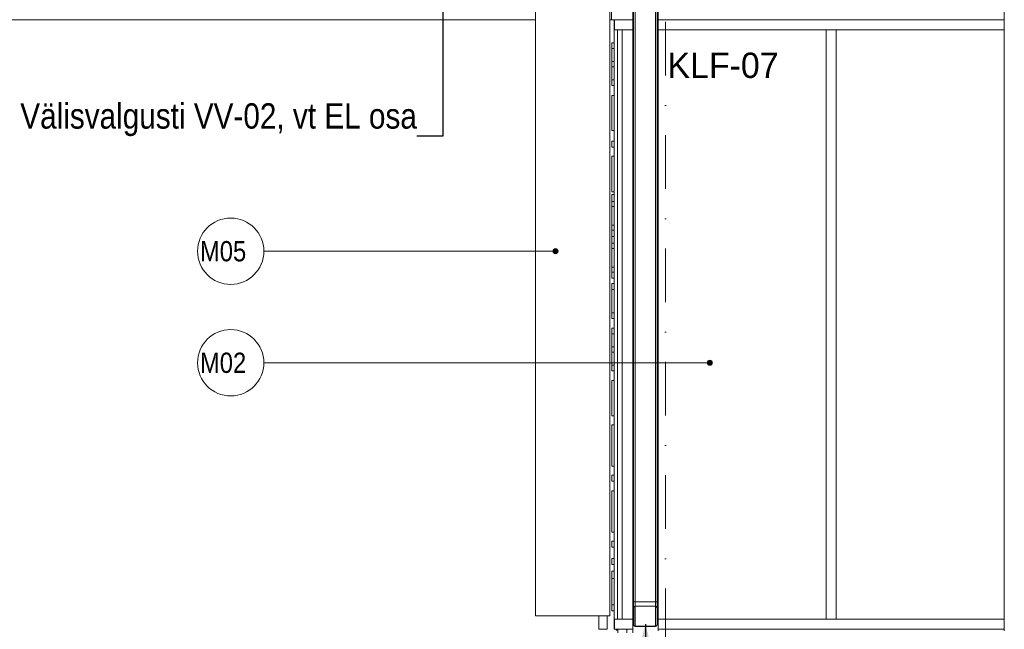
# Model space of a CAD drawing. Header units: millimetres. Extents: x -65 to 293624, y -1905 to 31061.
# Tile 61 of 256: x 40361 to 46191, y 12361 to 15966. Entities that reach past the tile are written whole.
import ezdxf
from ezdxf.enums import TextEntityAlignment as Align

# ---------------------------------------------------------------- set-up
doc = ezdxf.new("R2010")
doc.units = ezdxf.units.MM
doc.header["$MEASUREMENT"] = 0
doc.linetypes.add('Punkt katkend', pattern=[670.277762, 317.5, -176.388889, 0, -176.388874])
for name, color, linetype in [('00 Silt sein.AR', 7, 'Continuous'), ('00 Tekst.AR', 7, 'Continuous'), ('00 Teljed.AR', 7, 'Continuous'), ('1140 Välised nimetähed.AS', 7, 'Continuous'), ('1232 Välisseinad.AR', 7, 'Continuous'), ('1243 Välisuksed.AR', 7, 'Continuous'), ('1245 Klaasfassaadid.AR', 7, 'Continuous'), ('1247 Lamellid.AR', 7, 'Continuous'), ('1248 Vihmaveetorud.AR', 7, 'Continuous'), ('1253 Terrassipostid.AR', 7, 'Continuous'), ('1264 Katusevarustus.AR', 7, 'Continuous')]:
    doc.layers.add(name, color=color, linetype=linetype)
doc.styles.add('GENERATED_STYLE_4', font='txt', dxfattribs={"width": 0.84})
doc.styles.add('GENERATED_STYLE_6', font='txt')
doc.dimstyles.new('GENERATED_STYLE__1', dxfattribs={"dimtxt": 0.18, "dimasz": 91.2, "dimexe": 0.18, "dimexo": 0.0625, "dimgap": 0, "dimtad": 0, "dimtih": 1, "dimtoh": 1, "dimdec": 4, "dimzin": 0, "dimdsep": 46, "dimcen": 0.09, "dimadec": 0, "dimazin": 0, "dimtfac": 1, "dimtdec": 4, "dimtmove": 0, "dimatfit": 3, "dimldrblk": 'ARROWHEAD_5', "dimfxl": 0, "dimtolj": 1, "dimtzin": 0, "dimarcsym": 0})

# ---------------------------------------------------------------- blocks, each defined once
blk = doc.blocks.new('Section Element_12_2', base_point=(-38239, 12361.4))
at = {"layer": '1253 Terrassipostid.AR', "color": 7, "linetype": 'Continuous', "lineweight": 13}
blk.add_line((46190.6, 20590.1), (46190.6, 12351.4), dxfattribs=at)
blk = doc.blocks.new('Section Element_38_2', base_point=(-38239.037019, 12361.429))
at = {"layer": '1247 Lamellid.AR', "color": 7, "linetype": 'Continuous', "lineweight": 13}
for p, q in [((43415.593649, 19686.429), (43855.593649, 19686.429)), ((43415.593649, 12441.429), (43415.593649, 19686.429)), ((43855.593649, 12441.429), (43855.593649, 19686.429)), ((43415.593649, 12441.429), (43855.593649, 12441.429))]:
    blk.add_line(p, q, dxfattribs=at)
blk = doc.blocks.new('Section Element_39_2', base_point=(-38239, 12361.4))
at = {"layer": '1253 Terrassipostid.AR', "color": 7, "linetype": 'Continuous', "lineweight": 13}
for p, q in [((43990.6, 20429.3), (43990.6, 12351.4)), ((44140.6, 12351.4), (44140.6, 20440.3))]:
    blk.add_line(p, q, dxfattribs=at)
blk = doc.blocks.new('Section Element_40_2', base_point=(-38239, 12361.4))
at = {"layer": '1140 Välised nimetähed.AS', "color": 7, "linetype": 'Continuous', "lineweight": 13}
for p, q in [((43866.8, 15795.5), (43866.8, 15829.3)), ((43881.6, 15829.3), (43866.8, 15829.3)), ((43866.8, 15718.5), (43866.9, 15795.5)), ((43881.6, 15795.5), (43866.8, 15795.5)), ((43866.8, 15686.8), (43866.8, 15718.5)), ((43881.6, 15718.5), (43866.8, 15718.5)), ((43866.9, 15610.2), (43866.8, 15686.8)), ((43881.6, 15686.8), (43866.8, 15686.8)), ((43866.8, 15576.4), (43866.8, 15610.2)), ((43881.6, 15610.2), (43866.8, 15610.2)), ((43881.6, 15576.4), (43866.8, 15576.4)), ((43866.8, 15518), (43866.8, 15519.1)), ((43881.6, 15519.1), (43866.8, 15519.1)), ((43866.8, 15515), (43866.8, 15518)), ((43866.8, 15510), (43866.8, 15515)), ((43866.8, 15502.4), (43866.8, 15510)), ((43866.8, 15491.5), (43866.8, 15502.4)), ((43866.8, 15477.4), (43866.8, 15491.5)), ((43866.8, 15460), (43866.8, 15477.4)), ((43866.8, 15439.4), (43866.8, 15460)), ((43866.8, 15415.5), (43866.8, 15439.4)), ((43866.8, 15392.1), (43866.8, 15415.5)), ((43866.8, 15371.8), (43866.8, 15392.1)), ((43866.8, 15354.5), (43866.8, 15371.8)), ((43866.8, 15340.2), (43866.8, 15354.5)), ((43866.8, 15329), (43866.8, 15340.2)), ((43866.8, 15320.7), (43866.8, 15329)), ((43866.8, 15315.1), (43866.8, 15320.7)), ((43866.8, 15311.7), (43866.8, 15315.1)), ((43866.8, 15310.6), (43866.8, 15311.7)), ((43881.6, 15310.6), (43866.8, 15310.6)), ((43866.8, 15213.1), (43866.8, 15248.2)), ((43881.6, 15248.2), (43866.8, 15248.2)), ((43881.6, 15213.1), (43866.8, 15213.1)), ((43866.8, 15157.9), (43866.8, 15159.3)), ((43881.6, 15159.3), (43866.8, 15159.3)), ((43866.8, 15153.9), (43866.8, 15157.9)), ((43866.8, 15147.1), (43866.8, 15153.9)), ((43866.8, 15137.9), (43866.8, 15147.1)), ((43866.8, 15126.3), (43866.8, 15137.9)), ((43866.8, 15112.3), (43866.8, 15126.3)), ((43866.8, 15096.6), (43866.8, 15112.3)), ((43866.8, 15079.6), (43866.8, 15096.6)), ((43866.8, 15061.3), (43866.8, 15079.6)), ((43866.8, 15038.6), (43866.8, 15061.3)), ((43866.8, 15018.5), (43866.8, 15038.6)), ((43866.8, 15001), (43866.8, 15018.5)), ((43866.8, 14985.9), (43866.8, 15001)), ((43866.8, 14973.2), (43866.8, 14985.9)), ((43866.8, 14962.8), (43866.8, 14973.2)), ((43866.8, 14955), (43866.8, 14962.8)), ((43866.8, 14950.2), (43866.8, 14955)), ((43866.8, 14948.3), (43866.8, 14950.2)), ((43881.6, 14948.3), (43866.8, 14948.3)), ((43866.8, 14892.2), (43866.8, 14932.2)), ((43881.6, 14932.2), (43866.8, 14932.2)), ((43866.8, 14861.3), (43866.8, 14892.2)), ((43881.6, 14892.2), (43866.8, 14892.2)), ((43866.8, 14750.5), (43866.8, 14861.3)), ((43881.6, 14861.3), (43866.8, 14861.3)), ((43866.8, 14721.3), (43866.8, 14750.5)), ((43881.6, 14750.5), (43866.8, 14750.5)), ((43866.8, 14684.1), (43866.8, 14721.3)), ((43881.6, 14721.3), (43866.8, 14721.3)), ((43881.6, 14685.2), (43866.8, 14685.2)), ((43866.8, 14645.2), (43866.8, 14684.1)), ((43881.6, 14684.1), (43866.8, 14684.1)), ((43866.8, 14614.3), (43866.8, 14645.2)), ((43881.6, 14645.2), (43866.8, 14645.2)), ((43866.8, 14503.5), (43866.8, 14614.3)), ((43881.6, 14614.3), (43866.8, 14614.3)), ((43866.8, 14474.4), (43866.8, 14503.5)), ((43881.6, 14503.5), (43866.8, 14503.5)), ((43866.8, 14437.1), (43866.8, 14474.4)), ((43881.6, 14474.4), (43866.8, 14474.4)), ((43881.6, 14437.1), (43866.8, 14437.1)), ((43866.8, 14371.3), (43866.8, 14407.3)), ((43881.6, 14407.3), (43866.8, 14407.3)), ((43866.9, 14232.1), (43866.8, 14371.3)), ((43881.6, 14371.3), (43866.8, 14371.3)), ((43866.8, 14198.5), (43866.8, 14232.1)), ((43881.6, 14232.1), (43866.8, 14232.1)), ((43881.6, 14198.5), (43866.8, 14198.5)), ((43866.8, 14108.4), (43866.8, 14142.2)), ((43881.6, 14142.2), (43866.8, 14142.2)), ((43866.8, 14031.4), (43866.9, 14108.4)), ((43881.6, 14108.4), (43866.8, 14108.4)), ((43866.8, 13999.8), (43866.8, 14031.4)), ((43881.6, 14031.4), (43866.8, 14031.4)), ((43866.9, 13923.1), (43866.8, 13999.8)), ((43881.6, 13999.8), (43866.8, 13999.8)), ((43866.8, 13889.3), (43866.8, 13923.1)), ((43881.6, 13923.1), (43866.8, 13923.1)), ((43881.6, 13889.3), (43866.8, 13889.3)), ((43866.8, 13831), (43866.8, 13832)), ((43881.6, 13832), (43866.8, 13832)), ((43866.8, 13828), (43866.8, 13831)), ((43866.8, 13822.9), (43866.8, 13828)), ((43866.8, 13815.3), (43866.8, 13822.9)), ((43866.8, 13804.4), (43866.8, 13815.3)), ((43866.8, 13790.3), (43866.8, 13804.4)), ((43866.8, 13772.9), (43866.8, 13790.3)), ((43866.8, 13752.3), (43866.8, 13772.9)), ((43866.8, 13728.4), (43866.8, 13752.3)), ((43866.8, 13705.1), (43866.8, 13728.4)), ((43866.8, 13684.7), (43866.8, 13705.1)), ((43866.8, 13667.4), (43866.8, 13684.7)), ((43866.8, 13653.2), (43866.8, 13667.4)), ((43866.8, 13641.9), (43866.8, 13653.2)), ((43866.8, 13633.6), (43866.8, 13641.9)), ((43866.8, 13628), (43866.8, 13633.6)), ((43866.8, 13624.6), (43866.8, 13628)), ((43866.8, 13623.5), (43866.8, 13624.6)), ((43881.6, 13623.5), (43866.8, 13623.5)), ((43866.8, 13553.8), (43866.8, 13571.3)), ((43881.6, 13571.3), (43866.8, 13571.3)), ((43866.8, 13536.1), (43866.8, 13553.8)), ((43866.8, 13517.9), (43866.8, 13536.1)), ((43866.8, 13499.4), (43866.8, 13517.9)), ((43866.8, 13480.6), (43866.8, 13499.4)), ((43866.8, 13461.5), (43866.8, 13480.6)), ((43866.8, 13442.4), (43866.8, 13461.5)), ((43866.8, 13424.2), (43866.8, 13442.4)), ((43866.8, 13406.9), (43866.8, 13424.2)), ((43866.8, 13390.5), (43866.8, 13406.9)), ((43866.8, 13375.6), (43866.8, 13390.5)), ((43866.8, 13362.5), (43866.8, 13375.6)), ((43866.8, 13351.5), (43866.8, 13362.5)), ((43866.8, 13342.4), (43866.8, 13351.5)), ((43866.8, 13335.2), (43866.8, 13342.4)), ((43866.8, 13330.2), (43866.8, 13335.2)), ((43866.8, 13327.1), (43866.8, 13330.2)), ((43866.9, 13326.1), (43866.8, 13327.1)), ((43881.6, 13326.1), (43866.9, 13326.1)), ((43866.8, 13238), (43866.8, 13273.1)), ((43881.6, 13273.1), (43866.8, 13273.1)), ((43881.6, 13238), (43866.8, 13238)), ((43866.8, 13162.9), (43866.8, 13180.4)), ((43881.6, 13180.4), (43866.8, 13180.4)), ((43866.8, 13145.2), (43866.8, 13162.9)), ((43866.8, 13127), (43866.8, 13145.2)), ((43866.8, 13108.5), (43866.8, 13127)), ((43866.8, 13089.7), (43866.8, 13108.5)), ((43866.8, 13070.6), (43866.8, 13089.7)), ((43866.8, 13051.5), (43866.8, 13070.6)), ((43866.8, 13033.3), (43866.8, 13051.5)), ((43866.8, 13016), (43866.8, 13033.3)), ((43866.8, 12999.6), (43866.8, 13016)), ((43866.8, 12984.7), (43866.8, 12999.6)), ((43866.8, 12971.6), (43866.8, 12984.7)), ((43866.8, 12960.6), (43866.8, 12971.6)), ((43866.8, 12951.5), (43866.8, 12960.6)), ((43866.8, 12944.3), (43866.8, 12951.5)), ((43866.8, 12939.3), (43866.8, 12944.3)), ((43866.8, 12936.2), (43866.8, 12939.3)), ((43866.9, 12935.2), (43866.8, 12936.2)), ((43881.6, 12935.2), (43866.9, 12935.2)), ((43866.8, 12847.1), (43866.8, 12882.2)), ((43881.6, 12882.2), (43866.8, 12882.2)), ((43881.6, 12847.1), (43866.8, 12847.1)), ((43866.8, 12744.3), (43866.8, 12779.3)), ((43881.6, 12779.3), (43866.8, 12779.3)), ((43881.6, 12744.3), (43866.8, 12744.3)), ((43866.8, 12660.9), (43866.8, 12705)), ((43881.6, 12705), (43866.8, 12705)), ((43866.8, 12625.8), (43866.8, 12660.9)), ((43881.6, 12660.9), (43866.8, 12660.9)), ((43866.8, 12616.2), (43866.8, 12625.8)), ((43866.8, 12607.8), (43866.8, 12616.2)), ((43866.8, 12600.5), (43866.8, 12607.8)), ((43866.8, 12591.1), (43866.8, 12600.5)), ((43866.8, 12582.7), (43866.8, 12591.1)), ((43866.8, 12574.8), (43866.8, 12582.7)), ((43866.8, 12566.7), (43866.8, 12574.8)), ((43866.8, 12558.8), (43866.8, 12566.7)), ((43866.8, 12547.2), (43866.8, 12558.8)), ((43866.8, 12506.5), (43866.8, 12547.2)), ((43866.8, 12471.4), (43866.8, 12506.5)), ((43881.6, 12506.5), (43866.8, 12506.5)), ((43881.6, 12471.4), (43866.8, 12471.4))]:
    blk.add_line(p, q, dxfattribs=at)
blk = doc.blocks.new('Section Element_53_2', base_point=(-38239, 12361.4))
at = {"layer": '1232 Välisseinad.AR', "color": 7, "linetype": 'Continuous', "lineweight": 13}
for p, q in [((43865.6, 19742.8), (43865.6, 15966.4)), ((43990.6, 15966.4), (43865.6, 15966.4)), ((46190.6, 15966.4), (44140.6, 15966.4))]:
    blk.add_line(p, q, dxfattribs=at)
blk = doc.blocks.new('Section Element_57_2', base_point=(-38239, 12361.4))
at = {"layer": '1245 Klaasfassaadid.AR', "color": 7, "linetype": 'Continuous', "lineweight": 13}
for p, q in [((45135.6, 12421.4), (45135.6, 15906.4)), ((45135.6, 15906.4), (45165.6, 15906.4)), ((45195.6, 12421.4), (45195.6, 15906.4)), ((45195.6, 12421.4), (45135.6, 12421.4))]:
    blk.add_line(p, q, dxfattribs=at)
blk = doc.blocks.new('Section Element_58_2', base_point=(-38239, 12361.4))
at = {"layer": '1245 Klaasfassaadid.AR', "color": 7, "linetype": 'Continuous', "lineweight": 13}
blk.add_line((44140.6, 15906.4), (45135.6, 15906.4), dxfattribs=at)
blk = doc.blocks.new('Section Element_149_2', base_point=(-38239, 12361.4))
at = {"layer": '1248 Vihmaveetorud.AR', "color": 7, "linetype": 'Continuous', "lineweight": 13}
for p, q in [((43995.6, 12522.3), (43998.5, 12522.9)), ((43995.6, 12522.3), (43995.6, 12515.9)), ((43995.6, 12515.9), (43995.6, 12509.9)), ((43995.6, 12509.9), (43995.6, 12504.3)), ((43995.6, 12504.3), (43995.6, 12499.3)), ((43995.6, 12499.3), (43995.6, 12495.2)), ((43995.6, 12495.2), (43995.6, 12492)), ((43995.6, 12492), (43995.6, 12489.7)), ((43995.6, 12489.7), (43995.6, 12488.7)), ((43999.2, 12495), (43996.6, 12488.6)), ((43996.6, 12488.6), (43996.6, 12488.6)), ((43998.5, 12522.9), (44005.6, 12523.1)), ((44005.6, 12497.6), (43999.2, 12495)), ((44005.6, 12523.1), (44005.6, 12518.5)), ((44005.6, 12523.1), (44125.6, 12523.1)), ((44005.6, 12518.5), (44005.6, 12514.1)), ((44005.6, 12514.1), (44005.6, 12510)), ((44005.6, 12510), (44005.6, 12506.4)), ((44005.6, 12506.4), (44005.6, 12503.4)), ((44005.6, 12503.4), (44005.6, 12501.1)), ((44005.6, 12501.1), (44005.6, 12499.4)), ((44005.6, 12499.4), (44005.6, 12498.7)), ((44005.6, 12497.6), (44005.6, 12487.6)), ((44125.6, 12497.6), (44005.6, 12497.6)), ((44005.6, 12487.6), (44005.6, 12463.6)), ((44125.6, 12523.1), (44132.7, 12522.9)), ((44125.6, 12523.1), (44125.6, 12518.5)), ((44125.6, 12518.5), (44125.6, 12514.1)), ((44125.6, 12514.1), (44125.6, 12510)), ((44125.6, 12510), (44125.6, 12506.4)), ((44125.6, 12506.4), (44125.6, 12503.4)), ((44125.6, 12503.4), (44125.6, 12501.1)), ((44125.6, 12501.1), (44125.6, 12499.4)), ((44125.6, 12499.4), (44125.6, 12498.7)), ((44125.6, 12497.6), (44125.6, 12487.6)), ((44132, 12495), (44125.6, 12497.6)), ((44125.6, 12487.6), (44125.6, 12463.6)), ((44134.6, 12488.6), (44132, 12495)), ((44132.7, 12522.9), (44135.6, 12522.3)), ((44134.6, 12488.6), (44134.6, 12488.6)), ((44135.6, 12522.3), (44135.6, 12515.9)), ((44135.6, 12515.9), (44135.6, 12509.9)), ((44135.6, 12509.9), (44135.6, 12504.3)), ((44135.6, 12504.3), (44135.6, 12499.3)), ((44135.6, 12499.3), (44135.6, 12495.2)), ((44135.6, 12495.2), (44135.6, 12492)), ((44135.6, 12492), (44135.6, 12489.7)), ((44135.6, 12489.7), (44135.6, 12488.7)), ((44005.6, 12463.6), (44005.6, 12441.5)), ((44005.6, 12441.5), (44005.6, 12422)), ((44005.6, 12422), (44005.6, 12405.6)), ((44125.6, 12463.6), (44125.6, 12441.5)), ((44125.6, 12441.5), (44125.6, 12422)), ((44125.6, 12422), (44125.6, 12405.6)), ((43995.6, 12388.6), (43995.6, 12388.7)), ((43998.5, 12381.6), (43995.6, 12388.6)), ((43996.6, 12388.7), (43996.6, 12388.7)), ((44005.6, 12378.6), (43998.5, 12381.6)), ((44005.6, 12405.6), (44005.6, 12392.8)), ((44005.6, 12392.8), (44005.6, 12384.1)), ((44005.6, 12384.1), (44005.6, 12379.7)), ((44005.6, 12378.6), (44005.6, 12378.7)), ((44125.6, 12378.6), (44005.6, 12378.6)), ((44125.6, 12405.6), (44125.6, 12392.8)), ((44125.6, 12392.8), (44125.6, 12384.1)), ((44125.6, 12384.1), (44125.6, 12379.7)), ((44132.7, 12381.6), (44125.6, 12378.6)), ((44125.6, 12378.6), (44125.6, 12378.7)), ((44135.6, 12388.6), (44132.7, 12381.6)), ((44134.6, 12388.7), (44134.6, 12388.7)), ((44135.6, 12388.6), (44135.6, 12388.7))]:
    blk.add_line(p, q, dxfattribs=at)
blk = doc.blocks.new('Section Element_150_2', base_point=(-38239, 12361.4))
at = {"layer": '1248 Vihmaveetorud.AR', "color": 7, "linetype": 'Continuous', "lineweight": 13}
for p, q in [((43995.6, 12488.7), (43998.5, 12495.8)), ((43995.6, 12388.7), (43995.6, 12488.7)), ((43999.2, 12495.1), (43996.6, 12488.7)), ((43996.6, 12488.7), (43996.6, 12388.7)), ((43998.5, 12495.8), (44005.6, 12498.7)), ((44005.6, 12497.7), (43999.2, 12495.1)), ((44005.6, 12498.7), (44125.6, 12498.7)), ((44125.6, 12497.7), (44005.6, 12497.7)), ((44125.6, 12498.7), (44132.7, 12495.8)), ((44132, 12495.1), (44125.6, 12497.7)), ((44134.6, 12488.7), (44132, 12495.1)), ((44132.7, 12495.8), (44135.6, 12488.7)), ((44134.6, 12388.7), (44134.6, 12488.7)), ((44135.6, 12488.7), (44135.6, 12388.7)), ((43998.5, 12381.6), (43995.6, 12388.7)), ((43996.6, 12388.7), (43999.2, 12382.3)), ((44005.6, 12378.7), (43998.5, 12381.6)), ((43999.2, 12382.3), (44005.6, 12379.7)), ((44005.6, 12379.7), (44125.6, 12379.7)), ((44125.6, 12378.7), (44005.6, 12378.7)), ((44125.6, 12379.7), (44132, 12382.3)), ((44132.7, 12381.6), (44125.6, 12378.7)), ((44132, 12382.3), (44134.6, 12388.7)), ((44135.6, 12388.7), (44132.7, 12381.6))]:
    blk.add_line(p, q, dxfattribs=at)
blk = doc.blocks.new('Section Element_151_2', base_point=(-38239, 12361.4))
at = {"layer": '1248 Vihmaveetorud.AR', "color": 7, "linetype": 'Continuous', "lineweight": 13}
for p, q in [((43995.6, 12522.3), (43995.6, 20479)), ((44005.6, 12523.1), (44005.6, 20479.7)), ((44125.6, 12523.1), (44125.6, 20488.5)), ((44135.6, 12522.3), (44135.6, 20489.2))]:
    blk.add_line(p, q, dxfattribs=at)
blk = doc.blocks.new('Section Element_197_2', base_point=(-38239, 12361.4))
at = {"layer": '1245 Klaasfassaadid.AR', "color": 7, "linetype": 'Continuous', "lineweight": 13}
for p, q in [((46190.6, 12421.4), (45195.6, 12421.4)), ((46190.6, 12361.4), (45165.6, 12361.4))]:
    blk.add_line(p, q, dxfattribs=at)
blk = doc.blocks.new('Section Element_198_2', base_point=(-38239, 12361.4))
at = {"layer": '1245 Klaasfassaadid.AR', "color": 7, "linetype": 'Continuous', "lineweight": 13}
for p, q in [((45135.6, 12421.4), (44140.6, 12421.4)), ((45165.6, 12361.4), (44140.6, 12361.4))]:
    blk.add_line(p, q, dxfattribs=at)
blk = doc.blocks.new('Section Element_199_2', base_point=(-38239, 12361.4))
at = {"layer": '1245 Klaasfassaadid.AR', "color": 7, "linetype": 'Continuous', "lineweight": 13}
for q in [(43883.6, 15966.4), (43990.6, 15906.4)]:
    blk.add_line((43883.6, 15906.4), q, dxfattribs=at)
blk = doc.blocks.new('Section Element_200_2', base_point=(-38239, 12361.4))
at = {"layer": '1245 Klaasfassaadid.AR', "color": 7, "linetype": 'Continuous', "lineweight": 13}
blk.add_line((43881.5, 15907.9), (43881.5, 15966.4), dxfattribs=at)
blk = doc.blocks.new('Section Element_226_2', base_point=(-38239, 12361.4))
at = {"layer": '1245 Klaasfassaadid.AR', "color": 7, "linetype": 'Continuous', "lineweight": 13}
blk.add_line((43928.6, 12421.4), (43928.6, 15906.4), dxfattribs=at)
blk = doc.blocks.new('Section Element_227_2', base_point=(-38239, 12361.4))
at = {"layer": '1245 Klaasfassaadid.AR', "color": 7, "linetype": 'Continuous', "lineweight": 13}
blk.add_line((43900.1, 15906.4), (43900.1, 12421.4), dxfattribs=at)
blk = doc.blocks.new('Section Element_229_2', base_point=(-38239, 12361.4))
at = {"layer": '1245 Klaasfassaadid.AR', "color": 7, "linetype": 'Continuous', "lineweight": 13}
for p, q in [((43892.1, 12361.4), (43892.1, 12356.4)), ((43902.1, 12361.4), (43902.1, 12341.4)), ((43955.1, 12361.4), (43955.1, 12341.4)), ((43902.1, 12356.4), (43892.1, 12356.4)), ((43992.1, 12351.4), (43992.1, 12341.4)), ((43992.2, 12351.4), (43992.2, 12341.4))]:
    blk.add_line(p, q, dxfattribs=at)
blk = doc.blocks.new('Section Element_230_2', base_point=(-38239, 12361.4))
at = {"layer": '1245 Klaasfassaadid.AR', "color": 7, "linetype": 'Continuous', "lineweight": 13}
for p, q in [((43881.6, 12421.4), (43883.6, 12421.4)), ((43881.6, 12421.4), (43881.6, 12361.4)), ((43881.6, 12361.4), (43883.6, 12361.4))]:
    blk.add_line(p, q, dxfattribs=at)
blk = doc.blocks.new('Section Element_279_2', base_point=(-38239, 12361.4))
at = {"layer": '1245 Klaasfassaadid.AR', "color": 7, "linetype": 'Continuous', "lineweight": 13}
blk.add_line((43881.5, 12419.9), (43881.5, 12361.4), dxfattribs=at)
blk = doc.blocks.new('Section Element_283_2', base_point=(-38239, 12361.4))
at = {"layer": '1245 Klaasfassaadid.AR', "color": 7, "linetype": 'Continuous', "lineweight": 13}
for p, q in [((43881.6, 15829.3), (43881.6, 15906.4)), ((43881.6, 15519.1), (43881.6, 15576.4)), ((43881.6, 15248.2), (43881.6, 15310.6)), ((43881.6, 15159.3), (43881.6, 15213.1)), ((43881.6, 14932.2), (43881.6, 14948.3)), ((43881.6, 14407.3), (43881.6, 14437.1)), ((43881.6, 14142.2), (43881.6, 14198.5)), ((43881.6, 13832), (43881.6, 13889.3)), ((43881.6, 13571.3), (43881.6, 13623.5)), ((43881.6, 13273.1), (43881.6, 13326.1)), ((43881.6, 13180.4), (43881.6, 13238)), ((43881.6, 12882.2), (43881.6, 12935.2)), ((43881.6, 12779.3), (43881.6, 12847.1)), ((43881.6, 12705), (43881.6, 12744.3)), ((43881.6, 12421.4), (43881.6, 12471.4))]:
    blk.add_line(p, q, dxfattribs=at)
blk = doc.blocks.new('Section Element_296_2', base_point=(-38239, 12361.4))
at = {"layer": '1245 Klaasfassaadid.AR', "color": 7, "linetype": 'Continuous', "lineweight": 13}
blk.add_line((43881.6, 12421.4), (43881.6, 15906.4), dxfattribs=at)
blk = doc.blocks.new('Section Element_329_2', base_point=(-38239, 12361.4))
at = {"layer": '1245 Klaasfassaadid.AR', "color": 7, "linetype": 'Continuous', "lineweight": 13}
for p, q in [((45165.6, 15906.4), (45195.6, 15906.4)), ((45195.6, 15906.4), (46190.6, 15906.4))]:
    blk.add_line(p, q, dxfattribs=at)
blk = doc.blocks.new('Section Element_1019_2', base_point=(-38239, 12361.4))
at = {"layer": '1245 Klaasfassaadid.AR', "color": 7, "linetype": 'Continuous', "lineweight": 13}
for p, q in [((43990.6, 12421.4), (43883.6, 12421.4)), ((43883.6, 12421.4), (43883.6, 12361.4)), ((43990.6, 12361.4), (43883.6, 12361.4))]:
    blk.add_line(p, q, dxfattribs=at)
blk = doc.blocks.new('Section Element_1020_2', base_point=(-38239, 12361.4))
at = {"layer": '1245 Klaasfassaadid.AR', "color": 7, "linetype": 'Continuous', "lineweight": 13}
for q in [(43881.6, 15966.4), (43883.6, 15906.4)]:
    blk.add_line((43881.6, 15906.4), q, dxfattribs=at)
blk = doc.blocks.new('Section Element_1029_2', base_point=(-38239, 12361.4))
at = {"layer": '1264 Katusevarustus.AR', "color": 7, "linetype": 'Continuous', "lineweight": 13}
for p, q in [((28398.9, 15966.4), (43415.6, 15966.4)), ((43855.6, 15966.4), (43881.6, 15966.4))]:
    blk.add_line(p, q, dxfattribs=at)
blk = doc.blocks.new('Section Element_1033_2', base_point=(-38239, 12361.4))
at = {"layer": '1243 Välisuksed.AR', "color": 7, "linetype": 'Continuous', "lineweight": 13}
for p, q in [((43789.8, 12362.4), (43789.8, 12441.4)), ((43839.4, 12362.4), (43839.4, 12441.4)), ((43789.8, 12362.4), (43794.9, 12362.4)), ((43794.9, 12362.4), (43805.2, 12362.4)), ((43805.2, 12362.4), (43818.1, 12362.4)), ((43818.1, 12362.4), (43830, 12362.4)), ((43830, 12362.4), (43837.8, 12362.4)), ((43837.8, 12362.4), (43839.4, 12362.4))]:
    blk.add_line(p, q, dxfattribs=at)
blk = doc.blocks.new('Label_1_2', base_point=(44446.6, 13937.6))
at = {"layer": '00 Silt sein.AR', "linetype": 'Continuous', "lineweight": 0, "true_color": 0x000000}
blk.add_hatch(color=178, dxfattribs=at).paths.add_polyline_path([(44431.6, 13937.6), (44432.8, 13931.9), (44436, 13927), (44440.9, 13923.7), (44446.6, 13922.6), (44452.4, 13923.7), (44457.2, 13927), (44460.5, 13931.9), (44461.6, 13937.6), (44460.5, 13943.3), (44457.2, 13948.2), (44452.4, 13951.5), (44446.6, 13952.6), (44440.9, 13951.5), (44436, 13948.2), (44432.8, 13943.3)])
at = {"layer": '00 Silt sein.AR', "color": 7, "linetype": 'Continuous', "lineweight": 13}
for p, q in [((42806.9, 13937.6), (41806.9, 13937.6)), ((44431.6, 13937.6), (42806.9, 13937.6))]:
    blk.add_line(p, q, dxfattribs=at)
at = {"layer": '00 Silt sein.AR', "color": 7, "linetype": 'Continuous', "lineweight": 13, "flags": 128}
blk.add_lwpolyline([(41806.9, 13937.6, 1), (41414.5, 13937.6, 1)], format="xyb", close=True, dxfattribs=at)
at = {"layer": '00 Silt sein.AR', "color": 7, "linetype": 'Continuous', "lineweight": 13}
blk.add_circle((44446.6, 13937.6), 15, dxfattribs=at)
at = {"layer": '00 Silt sein.AR', "color": 7, "lineweight": 13, "insert": (41610.7, 13997.6), "char_height": 120, "attachment_point": 2, "style": 'GENERATED_STYLE_4'}
blk.add_mtext('\\A1;{\\pqc;\\pt0,20000;\\fArial|b0|i0|c0|p34;M02 \\fArial|b0|i0|c0|p34;\\A1{\\H.66x;\\S^  ;}\\fArial|b0|i0|c0|p34;\\fArial|b0|i0|c0|p34;\\A1{\\H.66x;\\S^  ;}\\fArial|b0|i0|c0|p34;\\fArial|b0|i0|c0|p34;\\fArial|b0|i0|c0|p34;\\fArial|b0|i0|c0|p34;\\fArial|b0|i0|c0|p34;\\fArial|b0|i0|c0|p34;\\fArial|b0|i0|c0|p34;\\fArial|b0|i0|c0|p34;\\fArial|b0|i0|c0|p34;\\fArial|b0|i0|c0|p34;\\fArial|b0|i0|c0|p34;\\fArial|b0|i0|c0|p34;\\fArial|b0|i0|c0|p34;\\fArial|b0|i0|c0|p34;\\fArial|b0|i0|c0|p34;\\fArial|b0|i0|c0|p34;\\fArial|b0|i0|c0|p34;\\fArial|b0|i0|c0|p34;\\fArial|b0|i0|c0|p34;\\fArial|b0|i0|c0|p34;\\fArial|b0|i0|c0|p34;\\fArial|b0|i0|c0|p34;\\fArial|b0|i0|c0|p34;\\fArial|b0|i0|c0|p34;\\fArial|b0|i0|c0|p34;\\fArial|b0|i0|c0|p34;\\fArial|b0|i0|c0|p34;\\fArial|b0|i0|c0|p34;\\fArial|b0|i0|c0|p34;\\fArial|b0|i0|c0|p34;\\fArial|b0|i0|c0|p34;\\fArial|b0|i0|c0|p34;\\fArial|b0|i0|c0|p34;\\fArial|b0|i0|c0|p34;\\fArial|b0|i0|c0|p34;\\fArial|b0|i0|c0|p34;\\fArial|b0|i0|c0|p34;\\fArial|b0|i0|c0|p34;\\fArial|b0|i0|c0|p34;\\fArial|b0|i0|c0|p34;\\fArial|b0|i0|c0|p34;\\fArial|b0|i0|c0|p34;\\fArial|b0|i0|c0|p34;\\fArial|b0|i0|c0|p34;}', dxfattribs=at)
blk = doc.blocks.new('Label_4_2', base_point=(44196.3, 15818.1))
at = {"layer": '00 Silt sein.AR', "color": 5, "lineweight": 13, "style": 'GENERATED_STYLE_4'}
blk.add_attdef('DUMMY_25', text='', height=150, dxfattribs=at).set_placement((44196.3, 15771.8), align=Align.TOP_LEFT)
blk = doc.blocks.new('Label_6_2', base_point=(43533.4, 14597.4))
at = {"layer": '00 Silt sein.AR', "linetype": 'Continuous', "lineweight": 0, "true_color": 0x000000}
blk.add_hatch(color=178, dxfattribs=at).paths.add_polyline_path([(43518.4, 14597.4), (43519.5, 14591.7), (43522.8, 14586.8), (43527.6, 14583.6), (43533.4, 14582.4), (43539.1, 14583.6), (43544, 14586.8), (43547.2, 14591.7), (43548.4, 14597.4), (43547.2, 14603.2), (43544, 14608), (43539.1, 14611.3), (43533.4, 14612.4), (43527.6, 14611.3), (43522.8, 14608), (43519.5, 14603.2)])
at = {"layer": '00 Silt sein.AR', "color": 7, "linetype": 'Continuous', "lineweight": 13}
for p, q in [((42806.9, 14597.4), (41806.9, 14597.4)), ((43518.4, 14597.4), (42806.9, 14597.4))]:
    blk.add_line(p, q, dxfattribs=at)
at = {"layer": '00 Silt sein.AR', "color": 7, "linetype": 'Continuous', "lineweight": 13, "flags": 128}
blk.add_lwpolyline([(41806.9, 14597.4, 1), (41414.5, 14597.4, 1)], format="xyb", close=True, dxfattribs=at)
at = {"layer": '00 Silt sein.AR', "color": 7, "linetype": 'Continuous', "lineweight": 13}
blk.add_circle((43533.4, 14597.4), 15, dxfattribs=at)
at = {"layer": '00 Silt sein.AR', "color": 7, "lineweight": 13, "insert": (41610.7, 14657.4), "char_height": 120, "attachment_point": 2, "style": 'GENERATED_STYLE_4'}
blk.add_mtext('\\A1;{\\pqc;\\pt0,20000;\\fArial|b0|i0|c0|p34;M05 \\fArial|b0|i0|c0|p34;\\A1{\\H.66x;\\S^  ;}\\fArial|b0|i0|c0|p34;\\fArial|b0|i0|c0|p34;\\A1{\\H.66x;\\S^  ;}\\fArial|b0|i0|c0|p34;\\fArial|b0|i0|c0|p34;\\fArial|b0|i0|c0|p34;\\fArial|b0|i0|c0|p34;\\fArial|b0|i0|c0|p34;\\fArial|b0|i0|c0|p34;\\fArial|b0|i0|c0|p34;\\fArial|b0|i0|c0|p34;\\fArial|b0|i0|c0|p34;\\fArial|b0|i0|c0|p34;\\fArial|b0|i0|c0|p34;\\fArial|b0|i0|c0|p34;\\fArial|b0|i0|c0|p34;\\fArial|b0|i0|c0|p34;\\fArial|b0|i0|c0|p34;\\fArial|b0|i0|c0|p34;\\fArial|b0|i0|c0|p34;\\fArial|b0|i0|c0|p34;\\fArial|b0|i0|c0|p34;\\fArial|b0|i0|c0|p34;\\fArial|b0|i0|c0|p34;\\fArial|b0|i0|c0|p34;\\fArial|b0|i0|c0|p34;\\fArial|b0|i0|c0|p34;\\fArial|b0|i0|c0|p34;\\fArial|b0|i0|c0|p34;\\fArial|b0|i0|c0|p34;\\fArial|b0|i0|c0|p34;\\fArial|b0|i0|c0|p34;\\fArial|b0|i0|c0|p34;\\fArial|b0|i0|c0|p34;\\fArial|b0|i0|c0|p34;\\fArial|b0|i0|c0|p34;\\fArial|b0|i0|c0|p34;\\fArial|b0|i0|c0|p34;\\fArial|b0|i0|c0|p34;\\fArial|b0|i0|c0|p34;\\fArial|b0|i0|c0|p34;\\fArial|b0|i0|c0|p34;\\fArial|b0|i0|c0|p34;\\fArial|b0|i0|c0|p34;\\fArial|b0|i0|c0|p34;\\fArial|b0|i0|c0|p34;\\fArial|b0|i0|c0|p34;}', dxfattribs=at)
blk = doc.blocks.new('Standard grid marker[1]_2', base_point=(44185.593649, 30361.429))
at = {"layer": '00 Teljed.AR', "color": 252, "linetype": 'Punkt katkend', "lineweight": 13, "true_color": 0x8c8d8c}
blk.add_line((44185.593649, 29361.429), (44185.593649, 5361.429), dxfattribs=at)
at = {"layer": '00 Teljed.AR', "color": 252, "lineweight": 13, "true_color": 0x8c8d8c, "style": 'GENERATED_STYLE_6'}
for tag, p in [('AC_MarkerText_1_0', (44185.593649, 30661.429)), ('AC_MarkerText_1_1', (44185.593649, 4261.429))]:
    blk.add_attdef(tag, text='', height=200, rotation=360, dxfattribs=at).set_placement(p, align=Align.TOP_CENTER)
blk = doc.blocks.new('ARROWHEAD_5')
at = {"linetype": 'Continuous', "lineweight": 0}
blk.add_hatch(color=0, dxfattribs=at).paths.add_polyline_path([(-1, 0.2679), (0, 0), (-1, -0.2679)])
at = {"color": 0, "linetype": 'Continuous', "lineweight": 0}
blk.add_line((0, 0), (-1, 0), dxfattribs=at)

msp = doc.modelspace()

# ---------------------------------------------------------------- block references
at = {"layer": '00 Silt sein.AR', "color": 5, "linetype": 'Continuous', "lineweight": 13}
msp.add_blockref('Label_4_2', (44196.3, 15818.1), dxfattribs=at).add_auto_attribs({'DUMMY_25': 'KLF-07'})
at = {"layer": '00 Silt sein.AR', "color": 7, "linetype": 'Continuous', "lineweight": 13}
for name, p in [('Label_6_2', (43533.4, 14597.4)), ('Label_1_2', (44446.6, 13937.6))]:
    msp.add_blockref(name, p, dxfattribs=at)
at = {"layer": '00 Teljed.AR', "color": 7, "linetype": 'Continuous', "lineweight": 13}
msp.add_blockref('Standard grid marker[1]_2', (44185.6, 30361.4), dxfattribs=at)
at = {"layer": '1140 Välised nimetähed.AS', "lineweight": 0}
msp.add_blockref('Section Element_40_2', (-38239, 12361.4), dxfattribs=at)
at = {"layer": '1232 Välisseinad.AR', "lineweight": 0}
msp.add_blockref('Section Element_53_2', (-38239, 12361.4), dxfattribs=at)
at = {"layer": '1243 Välisuksed.AR', "lineweight": 0}
msp.add_blockref('Section Element_1033_2', (-38239, 12361.4), dxfattribs=at)
at = {"layer": '1245 Klaasfassaadid.AR', "lineweight": 0}
for name in ['Section Element_200_2', 'Section Element_1020_2', 'Section Element_199_2', 'Section Element_283_2', 'Section Element_296_2', 'Section Element_227_2', 'Section Element_226_2', 'Section Element_58_2', 'Section Element_57_2', 'Section Element_329_2', 'Section Element_279_2', 'Section Element_230_2', 'Section Element_1019_2', 'Section Element_198_2', 'Section Element_197_2', 'Section Element_229_2']:
    msp.add_blockref(name, (-38239, 12361.4), dxfattribs=at)
at = {"layer": '1247 Lamellid.AR', "lineweight": 0}
msp.add_blockref('Section Element_38_2', (-38239, 12361.4), dxfattribs=at)
at = {"layer": '1248 Vihmaveetorud.AR', "lineweight": 0}
for name in ['Section Element_151_2', 'Section Element_149_2', 'Section Element_150_2']:
    msp.add_blockref(name, (-38239, 12361.4), dxfattribs=at)
at = {"layer": '1253 Terrassipostid.AR', "lineweight": 0}
for name in ['Section Element_12_2', 'Section Element_39_2']:
    msp.add_blockref(name, (-38239, 12361.4), dxfattribs=at)
at = {"layer": '1264 Katusevarustus.AR', "lineweight": 0}
msp.add_blockref('Section Element_1029_2', (-38239, 12361.4), dxfattribs=at)

# ---------------------------------------------------------------- texts
at = {"layer": '00 Tekst.AR', "color": 7, "linetype": 'Continuous', "lineweight": 13, "insert": (42712.6, 15277.1), "char_height": 150, "attachment_point": 9, "style": 'GENERATED_STYLE_4'}
msp.add_mtext('\\A1;{\\pqr;\\fArial|b0|i0|c0|p34;Välisvalgusti VV-02, \\fArial|b0|i0|c0|p34;vt EL osa}', dxfattribs=at)

# ---------------------------------------------------------------- leaders
at = {"layer": '00 Tekst.AR', "color": 7, "linetype": 'Continuous', "lineweight": 13, "annotation_type": 0, "has_hookline": 1, "hookline_direction": 1}
for points, text_width in [([(42866.8, 16201.4), (42866.8, 15277.1), (42712.6, 15277.1)], 2340.7), ([(44065.6, 12391.4), (44065.6, 11679.8), (43911.4, 11679.8)], 2580.8)]:
    msp.add_leader(points, dimstyle='GENERATED_STYLE__1', dxfattribs=dict(at, text_width=text_width))

doc.saveas('drawing.dxf')
